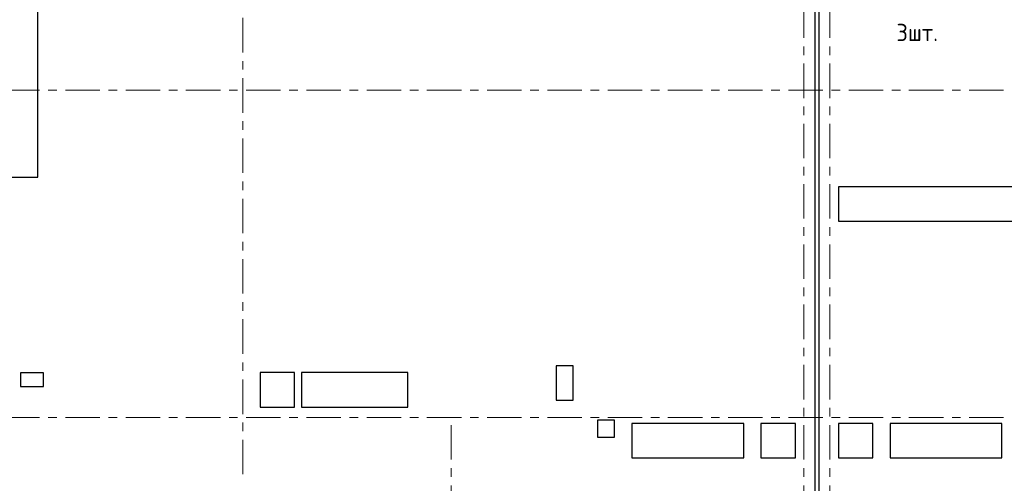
# Model space of a CAD drawing. Header units: metres. Extents: x -38 to 97, y -15 to 21.
# Tile 6 of 230: x 23.44 to 34.88, y 8.23 to 13.62. Entities that reach past the tile are written whole.
import ezdxf

# ---------------------------------------------------------------- set-up
doc = ezdxf.new("R2010")
doc.units = ezdxf.units.M
doc.linetypes.add('______11', pattern=[0.5, 0.4, -0.05, 0, -0.05])
doc.linetypes.add('______5', pattern=[1.1, 0.8, -0.1, 0.1, -0.1])
for name, color, linetype, lineweight in [('XR$2$Осевая линия (1)', 7, '______5', 13), ('XR$5$Арм.стержн. Доп. арматура', 180, 'Continuous', 35), ('XR$5$Перекрытие (1)', 7, 'Continuous', 35)]:
    doc.layers.add(name, color=color, linetype=linetype, lineweight=lineweight)
doc.styles.add('ISOCPEUR', font='txt')

msp = doc.modelspace()

# ---------------------------------------------------------------- linework, layer by layer
at = {"layer": 'XR$2$Осевая линия (1)', "color": 253, "linetype": '______11', "lineweight": 13, "true_color": 0xa0a0a0, "transparency": 33554687}
for p, q in [((26.03, 8.34), (26.03, 19.78)), ((32.55, -3.39), (32.55, 19.78)), ((32.85, -3.39), (32.85, 19.78)), ((-2.63, 12.8), (62.6, 12.8)), ((-2.63, 9), (62.6, 9)), ((28.45, -3.39), (28.45, 8.92))]:
    msp.add_line(p, q, dxfattribs=at)
at = {"layer": 'XR$5$Перекрытие (1)', "color": 7, "linetype": 'Continuous', "lineweight": 25, "transparency": 33554687}
for p, q in [((23.6503, 11.7903), (23.6503, 16.6502)), ((32.675, 16.6502), (32.675, -0.25)), ((32.725, -0.2498), (32.725, 16.4002)), ((21.88, 11.7903), (23.6503, 11.7903)), ((32.952, 11.6802), (32.952, 11.2802)), ((35.247, 11.6802), (32.952, 11.6802)), ((32.952, 11.2802), (35.247, 11.2802)), ((23.4459, 9.5195), (23.4459, 9.3595)), ((23.7159, 9.5195), (23.4459, 9.5195)), ((23.7159, 9.3595), (23.7159, 9.5195)), ((26.632, 9.5203), (26.232, 9.5202)), ((26.232, 9.5202), (26.232, 9.1202)), ((26.632, 9.1203), (26.632, 9.5203)), ((26.7123, 9.5202), (26.7123, 9.1202)), ((27.9473, 9.5202), (26.7123, 9.5202)), ((27.9473, 9.1202), (27.9473, 9.5202)), ((29.6691, 9.6002), (29.6691, 9.2002)), ((29.8691, 9.6002), (29.6691, 9.6002)), ((29.8691, 9.2003), (29.8691, 9.6002)), ((23.4459, 9.3595), (23.7159, 9.3595)), ((29.6691, 9.2002), (29.8691, 9.2003)), ((26.232, 9.1202), (26.632, 9.1203)), ((26.7123, 9.1202), (27.9473, 9.1202)), ((30.15, 8.9702), (30.15, 8.7702)), ((30.35, 8.9702), (30.15, 8.9702)), ((30.35, 8.7702), (30.35, 8.9702)), ((30.55, 8.9302), (30.55, 8.5302)), ((31.85, 8.9302), (30.55, 8.9302)), ((31.85, 8.5302), (31.85, 8.9302)), ((32.0501, 8.9302), (32.0501, 8.5302)), ((32.4501, 8.9302), (32.0501, 8.9302)), ((32.4501, 8.5302), (32.4501, 8.9302)), ((32.95, 8.9302), (32.95, 8.5302)), ((33.35, 8.9302), (32.95, 8.9302)), ((33.35, 8.5302), (33.35, 8.9302)), ((33.55, 8.9302), (33.55, 8.5302)), ((34.85, 8.9302), (33.55, 8.9302)), ((34.85, 8.5302), (34.85, 8.9302)), ((30.15, 8.7702), (30.35, 8.7702)), ((30.55, 8.5302), (31.85, 8.5302)), ((32.0501, 8.5302), (32.4501, 8.5302)), ((32.95, 8.5302), (33.35, 8.5302)), ((33.55, 8.5302), (34.85, 8.5302))]:
    msp.add_line(p, q, dxfattribs=at)

# ---------------------------------------------------------------- texts
at = {"layer": 'XR$5$Арм.стержн. Доп. арматура', "color": 7, "linetype": 'Continuous', "lineweight": 25, "transparency": 33554687, "insert": (33.625, 13.3717), "char_height": 0.2, "width": 0.774191, "attachment_point": 7, "style": 'ISOCPEUR'}
msp.add_mtext('\\W0.94;3шт. ', dxfattribs=at)

doc.saveas('drawing.dxf')
